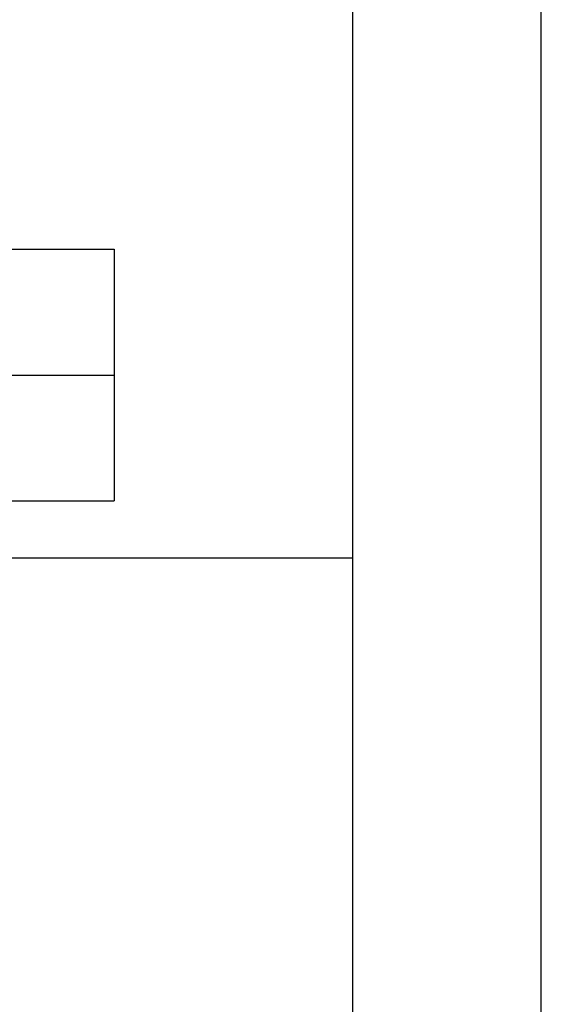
# Model space of a CAD drawing. Header units: millimetres. Extents: x 0 to 2125, y 1 to 1486.
# Tile 27 of 55: x 946 to 1050, y 174 to 369. Entities that reach past the tile are written whole.
import ezdxf

# ---------------------------------------------------------------- set-up
doc = ezdxf.new("R2010")
doc.units = ezdxf.units.MM
doc.header["$LTSCALE"] = 77.505185
doc.layers.get('0').update_dxf_attribs({"linetype": 'CONTINUOUS'})
doc.layers.add('DF', color=3, linetype='CONTINUOUS')

msp = doc.modelspace()

# ---------------------------------------------------------------- linework, layer by layer
msp.add_line((1050, 1), (1050, 1486))
at = {"linetype": 'Continuous'}
for p, q in [((140.03321, 323.82698), (965.03321, 323.82698)), ((965.03321, 323.82698), (965.03321, 273.82698)), ((140.03321, 298.82698), (965.03321, 298.82698)), ((140.03321, 273.82698), (965.03321, 273.82698))]:
    msp.add_line(p, q, dxfattribs=at)
at = {"layer": 'DF'}
for p, q in [((1012.5, 38.5), (1012.5, 1448.5)), ((1012.5, 262.44102), (37.5, 262.44102))]:
    msp.add_line(p, q, dxfattribs=at)

doc.saveas('drawing.dxf')
